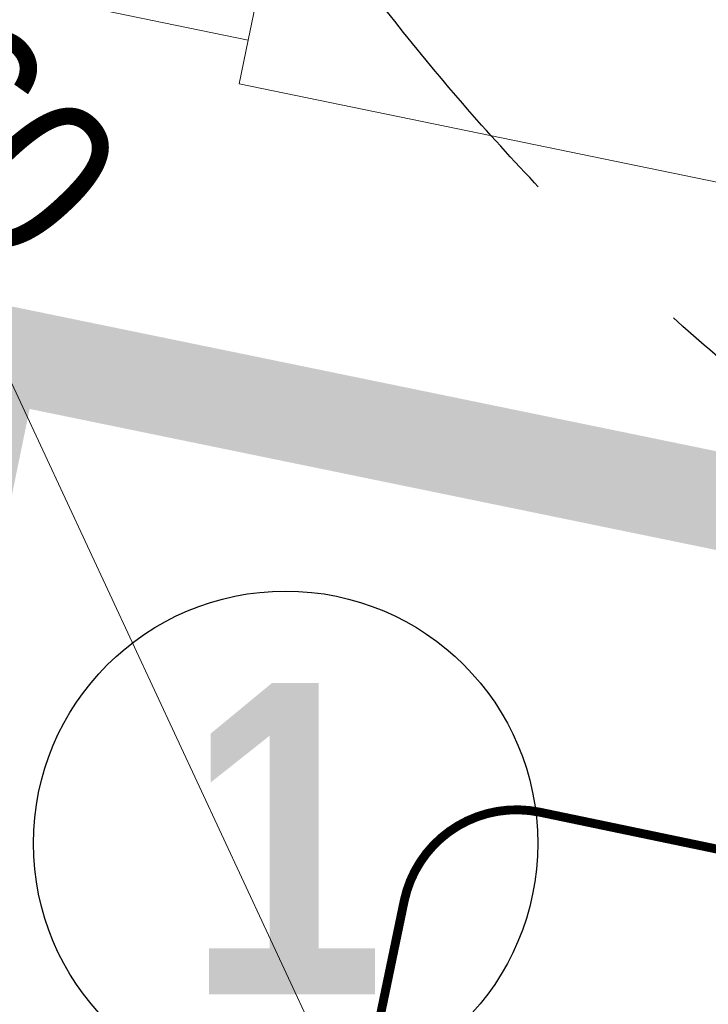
# Model space of a CAD drawing. Header units: millimetres. Extents: x 19047 to 276906, y -533553 to -451719.
# Tile 19 of 36: x 57545 to 59867, y -486027 to -482709. Entities that reach past the tile are written whole.
import ezdxf
from ezdxf.lldxf.tags import DXFTag

# ---------------------------------------------------------------- set-up
doc = ezdxf.new("R2010")
doc.units = ezdxf.units.MM
doc.header["$MEASUREMENT"] = 0
doc.linetypes.add('DASHED', pattern=[19.05, 12.7, -6.35])
doc.layers.add('IS_Węzeł_sieci_kanalizacyjnej_-_opisy', color=7, linetype='Continuous')
for name, color, linetype, lineweight in [('ODLEGŁOŚCI BEZPIECZNE OD LPG', 1, 'DASHED', 30), ('PZT_Nr_pióra__1', 7, 'Continuous', 13), ('PZT_Nr_pióra__101', 7, 'Continuous', 5), ('PZT_Nr_pióra__141', 7, 'Continuous', 25)]:
    doc.layers.add(name, color=color, linetype=linetype, lineweight=lineweight)
doc.layers.add('PZT_i_KD', color=7, linetype='Continuous', lineweight=30, true_color=0x136734)
doc.styles.add('GENERATED_STYLE_5', font='txt')
doc.styles.add('GENERATED_STYLE_9', font='txt')
tags = doc.linetypes.add('SOLID', pattern=[10, 10, 0]).pattern_tags.tags
tags[6:7] = [DXFTag(74, 4), DXFTag(75, 0), DXFTag(340, '0'), DXFTag(46, 0.0), DXFTag(50, 0.0), DXFTag(44, 0.0), DXFTag(45, 0.0)]
tags[4:5] = [DXFTag(74, 4), DXFTag(75, 0), DXFTag(340, '0'), DXFTag(46, 0.0), DXFTag(50, 0.0), DXFTag(44, 0.0), DXFTag(45, 0.0)]

msp = doc.modelspace()

# ---------------------------------------------------------------- hatches: boundary and pattern name
at = {"layer": 'PZT_Nr_pióra__1', "linetype": 'Continuous'}
h = msp.add_hatch(color=256, dxfattribs=at)
h.paths.add_polyline_path([(57321.5, -483641), (70099.7, -486265.9), (68226.8, -495383), (55448.6, -492758.1)])
h.paths.add_polyline_path([(69721.9, -486514.9), (57570.6, -484018.8), (55842.6, -492430.7), (67993.9, -494926.8)], flags=0)
h = msp.add_hatch(color=256, dxfattribs=at)
h.paths.add_polyline_path([(57331.1, -483636.6), (70109.3, -486261.5), (68236.4, -495378.7), (55458.2, -492753.7)])
h.paths.add_polyline_path([(69731.4, -486510.6), (57580.2, -484014.4), (55852.2, -492426.3), (68003.5, -494922.5)], flags=0)

# ---------------------------------------------------------------- linework, layer by layer
at = {"layer": 'IS_Węzeł_sieci_kanalizacyjnej_-_opisy', "linetype": 'SOLID', "lineweight": 20, "ltscale": 10}
msp.add_line((58683.7, -486436.3), (57386.9, -483652.8), dxfattribs=at)
at = {"layer": 'IS_Węzeł_sieci_kanalizacyjnej_-_opisy', "linetype": 'SOLID', "ltscale": 10}
msp.add_lwpolyline([(58825.9, -487650.7, 30, 30, 0), (62905.1, -488499.9, 30, 30, 0.414214), (63362.5, -488200.1, 30, 30, 0), (63677.7, -486685.9, 30, 30, 0.414214), (63377.9, -486228.6, 30, 30, 0), (59298.7, -485379.4, 30, 30, 0.414214), (58841.3, -485679.2, 30, 30, 0), (58526.1, -487193.4, 30, 30, 0.414214), (58825.9, -487650.7, 30, 30, 0)], format="xyseb", dxfattribs=at)
at = {"layer": 'ODLEGŁOŚCI BEZPIECZNE OD LPG', "ltscale": 100}
msp.add_circle((65088.5, -477756.4), 8000, dxfattribs=at)
at = {"layer": 'PZT_Nr_pióra__101', "linetype": 'Continuous', "flags": 128}
msp.add_lwpolyline([(40435, -478950.1), (40288.1, -478919.9), (39251.8, -483964.6), (52866.8, -486761.8), (53751.8, -482547), (53752.3, -482547.1, -0.414333), (54559.2, -482004.7), (58315.9, -482778), (58285.7, -482924.9), (60244.6, -483328.2), (60274.9, -483181.3), (70525.7, -485291.3, -0.348517), (70981, -486052.5), (69131.9, -495053.9), (69278.5, -495084)], format="xyb", dxfattribs=at)
msp.add_lwpolyline([(54600.8, -481860.2), (58346.2, -482631.1), (58315.9, -482778)], dxfattribs=at)
at = {"layer": 'PZT_Nr_pióra__141', "linetype": 'Continuous'}
msp.add_circle((58441.8, -485484.3), 850, dxfattribs=at)

# ---------------------------------------------------------------- texts
at = {"layer": 'PZT_i_KD', "color": 7, "linetype": 'Continuous', "insert": (56906.3, -482905.1), "char_height": 550, "attachment_point": 8, "rotation": 312.596, "style": 'GENERATED_STYLE_9'}
msp.add_mtext('\\A1;{\\W0.9;kd160}', dxfattribs=at)
at = {"layer": 'PZT_Nr_pióra__1', "linetype": 'Continuous', "insert": (58441.8, -484943.5), "char_height": 1050, "attachment_point": 2, "style": 'GENERATED_STYLE_5'}
msp.add_mtext('\\A1;{\\fArial Narrow|b1|i0|c238|p34;1}', dxfattribs=at)

doc.saveas('drawing.dxf')
